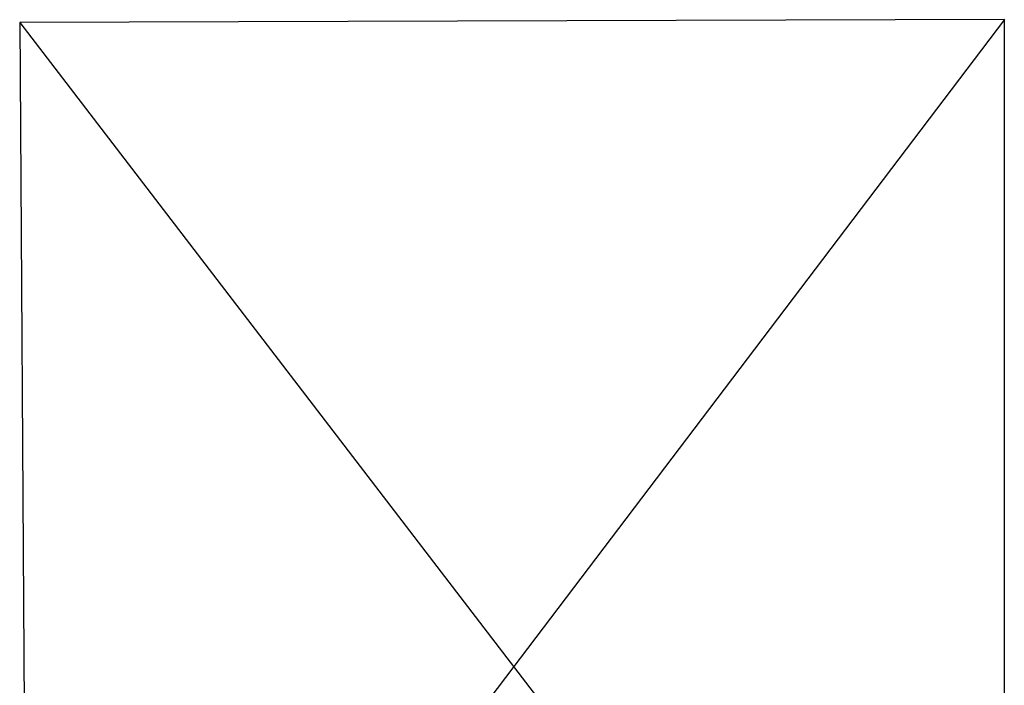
# Model space of a CAD drawing. Header units: millimetres. Extents: x 3536 to 5222, y 1741 to 3266.
# Tile 242 of 256: x 4237.79 to 4248.64, y 2124.25 to 2131.59. Entities that reach past the tile are written whole.
import ezdxf

# ---------------------------------------------------------------- set-up
doc = ezdxf.new("R2010")
doc.units = ezdxf.units.MM

msp = doc.modelspace()

# ---------------------------------------------------------------- linework, layer by layer
at = {"color": 32, "true_color": 0xcd6928}
for p, q in [((4248.643, 2131.59), (4237.795, 2131.56)), ((4248.643, 2131.59), (4237.887, 2117.408)), ((4248.643, 2117.408), (4248.643, 2131.59)), ((4237.795, 2131.56), (4237.887, 2117.408)), ((4237.795, 2131.56), (4248.643, 2117.408))]:
    msp.add_line(p, q, dxfattribs=at)

doc.saveas('drawing.dxf')
